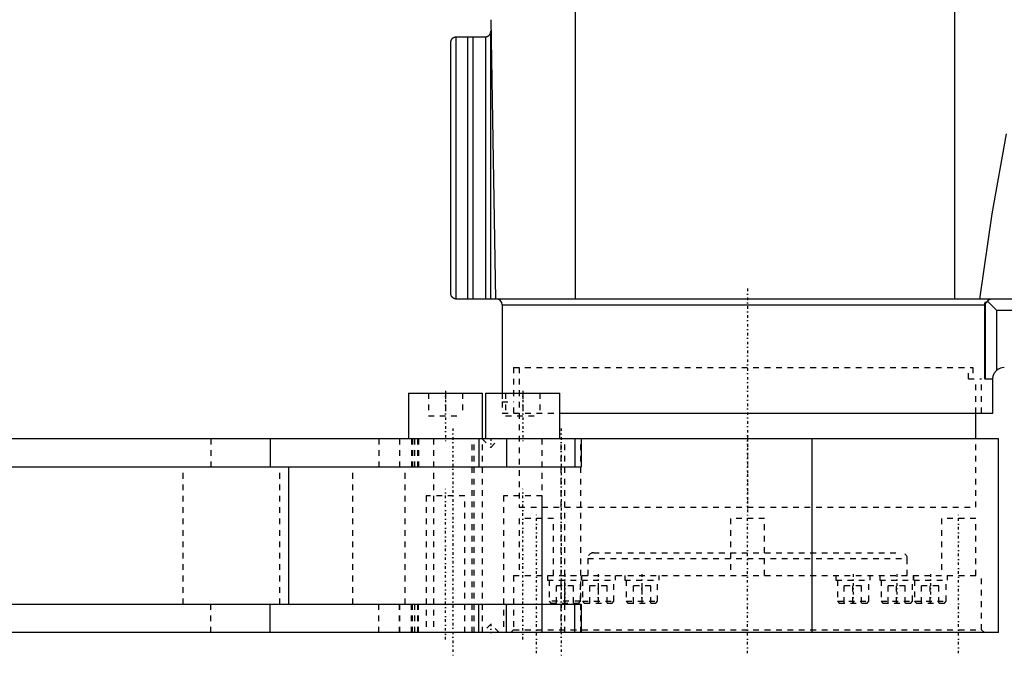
# Model space of a CAD drawing. Extents: x -140 to 392, y -99 to 428.
# Tile 4 of 8: x 92 to 265, y -26 to 85. Entities that reach past the tile are written whole.
import ezdxf

# ---------------------------------------------------------------- set-up
doc = ezdxf.new("R2010")
doc.units = 0
doc.linetypes.add('CENTER', pattern=[1.5, 0.45, -0.5, 0.05, -0.5])
doc.linetypes.add('DASHED', pattern=[2, 1, -1])
for name, color, linetype in [('AM_0', 7, 'CONTINUOUS'), ('AM_3', 7, 'DASHED'), ('AM_7', 7, 'CENTER')]:
    doc.layers.add(name, color=color, linetype=linetype)

msp = doc.modelspace()

# ---------------------------------------------------------------- linework, layer by layer
at = {"layer": 'AM_0', "color": 7, "linetype": 'CONTINUOUS'}
for p, q in [((256.35, 36.5), (256.35, 114.58)), ((189.87, 36.5), (189.87, 91.5)), ((175, 85.5), (175.86, 36.5)), ((174.98, 83.17), (174.98, 36.5)), ((168, 37.5), (168, 81.5)), ((168.86, 82.49), (168.86, 36.51)), ((169, 82.5), (174.03, 82.5)), ((170.95, 82.5), (170.95, 36.5)), ((171.86, 82.5), (171.86, 36.5)), ((174.11, 82.5), (174.11, 36.5)), ((391.64, 36.5), (169, 36.5)), ((177, 35.5), (177, 20)), ((177, 35.5), (261.57, 35.5)), ((261.57, 22.5), (261.57, 35.5)), ((261.7, 22.5), (261.7, 35.99)), ((263.7, 34.5), (262.08, 36.12)), ((263.7, 24.02), (263.7, 34.5)), ((267, 34.5), (263.7, 34.5)), ((261.57, 22.5), (263, 22.5)), ((263, 16.5), (263, 22.5)), ((160.57, 20), (160.57, 12)), ((160.57, 20), (173.57, 20)), ((173.57, 12), (173.57, 20)), ((174.11, 20), (174.11, 12)), ((174.11, 20), (187.11, 20)), ((187.11, 12), (187.11, 20)), ((187.11, 16.5), (263, 16.5)), ((260, 12), (260, 16.5)), ((264, 12), (-48.48, 12)), ((136.37, 12), (136.37, 7)), ((172.9, 12), (172.9, 7)), ((177.75, 12), (177.75, 7)), ((189.76, 12), (189.76, 7)), ((190.84, 12), (190.84, 7)), ((231.32, -22), (231.32, 12)), ((264, -22), (264, 12)), ((190.84, 7), (37.21, 7)), ((139.61, -17), (139.61, 7)), ((37.21, -17), (190.84, -17)), ((136.37, -22), (136.37, -17)), ((172.9, -22), (172.9, -17)), ((177.75, -22), (177.75, -17)), ((189.76, -22), (189.76, -17)), ((190.84, -17), (190.84, -22)), ((264, -22), (-48.48, -22))]:
    msp.add_line(p, q, dxfattribs=at)
for points in [[(174.11, 82.5, 0), (174.12, 82.5, 0), (174.13, 82.5, 0), (174.15, 82.51, 0), (174.16, 82.51, 0), (174.16, 82.51, 0), (174.18, 82.51, 0), (174.19, 82.51, 0), (174.2, 82.51, 0), (174.22, 82.52, 0), (174.23, 82.52, 0), (174.24, 82.52, 0), (174.25, 82.52, 0), (174.26, 82.53, 0), (174.27, 82.53, 0), (174.29, 82.53, 0), (174.3, 82.54, 0), (174.31, 82.54, 0), (174.32, 82.54, 0), (174.33, 82.54, 0), (174.34, 82.55, 0), (174.35, 82.55, 0), (174.36, 82.55, 0), (174.37, 82.56, 0), (174.38, 82.56, 0), (174.39, 82.57, 0), (174.4, 82.57, 0), (174.41, 82.57, 0), (174.42, 82.58, 0), (174.43, 82.58, 0), (174.44, 82.59, 0), (174.46, 82.59, 0), (174.47, 82.6, 0), (174.47, 82.6, 0), (174.48, 82.6, 0), (174.49, 82.61, 0), (174.5, 82.62, 0), (174.52, 82.62, 0), (174.53, 82.63, 0), (174.54, 82.64, 0), (174.54, 82.64, 0), (174.55, 82.64, 0), (174.56, 82.65, 0), (174.57, 82.66, 0), (174.58, 82.66, 0), (174.59, 82.67, 0), (174.6, 82.68, 0), (174.61, 82.68, 0), (174.61, 82.68, 0), (174.62, 82.69, 0), (174.63, 82.7, 0), (174.64, 82.71, 0), (174.65, 82.71, 0), (174.66, 82.72, 0), (174.67, 82.72, 0), (174.67, 82.73, 0), (174.68, 82.74, 0), (174.69, 82.74, 0), (174.72, 82.77, 0), (174.74, 82.79, 0), (174.77, 82.82, 0), (174.81, 82.87, 0), (174.85, 82.92, 0), (174.88, 82.97, 0), (174.91, 83.02, 0), (174.92, 83.04, 0), (174.93, 83.05, 0), (174.93, 83.06, 0), (174.93, 83.06, 0), (174.94, 83.07, 0), (174.94, 83.07, 0), (174.94, 83.08, 0), (174.94, 83.08, 0), (174.95, 83.09, 0), (174.95, 83.09, 0), (174.95, 83.1, 0), (174.95, 83.1, 0), (174.95, 83.11, 0), (174.96, 83.11, 0), (174.96, 83.12, 0), (174.96, 83.13, 0), (174.96, 83.13, 0), (174.97, 83.14, 0), (174.97, 83.14, 0), (174.97, 83.14, 0), (174.97, 83.15, 0), (174.97, 83.15, 0), (174.97, 83.16, 0), (174.97, 83.16, 0), (174.98, 83.16, 0), (174.98, 83.16, 0), (174.98, 83.17, 0), (174.98, 83.17, 0), (174.98, 83.17, 0), (174.98, 83.17, 0)], [(168, 81.5, 0), (168, 81.51, 0), (168, 81.52, 0), (168, 81.54, 0), (168, 81.54, 0), (168, 81.55, 0), (168, 81.56, 0), (168, 81.58, 0), (168, 81.59, 0), (168.01, 81.6, 0), (168.01, 81.62, 0), (168.01, 81.62, 0), (168.01, 81.63, 0), (168.01, 81.64, 0), (168.01, 81.65, 0), (168.01, 81.67, 0), (168.02, 81.68, 0), (168.02, 81.69, 0), (168.02, 81.7, 0), (168.02, 81.7, 0), (168.02, 81.71, 0), (168.03, 81.73, 0), (168.03, 81.73, 0), (168.03, 81.74, 0), (168.03, 81.75, 0), (168.03, 81.76, 0), (168.04, 81.77, 0), (168.04, 81.77, 0), (168.04, 81.78, 0), (168.04, 81.8, 0), (168.06, 81.83, 0), (168.08, 81.9, 0), (168.11, 81.96, 0), (168.15, 82.03, 0), (168.19, 82.09, 0), (168.21, 82.12, 0), (168.24, 82.15, 0), (168.27, 82.18, 0), (168.28, 82.19, 0), (168.29, 82.2, 0), (168.29, 82.21, 0), (168.3, 82.21, 0), (168.3, 82.22, 0), (168.31, 82.23, 0), (168.32, 82.24, 0), (168.33, 82.25, 0), (168.34, 82.25, 0), (168.35, 82.26, 0), (168.35, 82.26, 0), (168.36, 82.27, 0), (168.37, 82.28, 0), (168.38, 82.29, 0), (168.39, 82.3, 0), (168.41, 82.3, 0), (168.41, 82.31, 0), (168.42, 82.31, 0), (168.43, 82.32, 0), (168.44, 82.33, 0), (168.45, 82.34, 0), (168.46, 82.34, 0), (168.47, 82.35, 0), (168.48, 82.35, 0), (168.49, 82.36, 0), (168.5, 82.36, 0), (168.51, 82.37, 0), (168.52, 82.38, 0), (168.54, 82.39, 0), (168.55, 82.39, 0), (168.55, 82.4, 0), (168.56, 82.4, 0), (168.57, 82.41, 0), (168.59, 82.41, 0), (168.6, 82.41, 0), (168.6, 82.42, 0), (168.62, 82.42, 0), (168.63, 82.43, 0), (168.64, 82.43, 0), (168.64, 82.43, 0), (168.66, 82.44, 0), (168.67, 82.45, 0), (168.69, 82.45, 0), (168.7, 82.45, 0), (168.72, 82.46, 0), (168.72, 82.46, 0), (168.73, 82.46, 0), (168.75, 82.47, 0), (168.76, 82.47, 0), (168.78, 82.47, 0), (168.79, 82.48, 0), (168.81, 82.48, 0), (168.82, 82.48, 0), (168.82, 82.48, 0), (168.84, 82.49, 0), (168.85, 82.49, 0), (168.86, 82.49, 0)], [(168.86, 82.49, 0), (168.88, 82.49, 0), (168.93, 82.5, 0), (168.98, 82.5, 0), (169, 82.5, 0)], [(174.03, 82.5, 0), (174.05, 82.5, 0), (174.07, 82.5, 0), (174.1, 82.5, 0), (174.11, 82.5, 0)], [(260.69, 36.5, 0), (262.85, 51.46, 0), (265.38, 65.48, 0)], [(168.86, 36.51, 0), (168.85, 36.51, 0), (168.84, 36.51, 0), (168.82, 36.52, 0), (168.82, 36.52, 0), (168.81, 36.52, 0), (168.79, 36.52, 0), (168.78, 36.53, 0), (168.76, 36.53, 0), (168.75, 36.53, 0), (168.73, 36.54, 0), (168.72, 36.54, 0), (168.72, 36.54, 0), (168.7, 36.55, 0), (168.69, 36.55, 0), (168.67, 36.55, 0), (168.66, 36.56, 0), (168.64, 36.57, 0), (168.64, 36.57, 0), (168.63, 36.57, 0), (168.62, 36.58, 0), (168.6, 36.58, 0), (168.6, 36.59, 0), (168.59, 36.59, 0), (168.57, 36.59, 0), (168.56, 36.6, 0), (168.55, 36.6, 0), (168.55, 36.61, 0), (168.54, 36.61, 0), (168.52, 36.62, 0), (168.51, 36.63, 0), (168.5, 36.64, 0), (168.49, 36.64, 0), (168.48, 36.65, 0), (168.47, 36.65, 0), (168.46, 36.66, 0), (168.45, 36.66, 0), (168.44, 36.67, 0), (168.43, 36.68, 0), (168.42, 36.69, 0), (168.41, 36.69, 0), (168.41, 36.7, 0), (168.39, 36.7, 0), (168.38, 36.71, 0), (168.37, 36.72, 0), (168.36, 36.73, 0), (168.35, 36.74, 0), (168.35, 36.74, 0), (168.34, 36.75, 0), (168.33, 36.75, 0), (168.32, 36.76, 0), (168.31, 36.77, 0), (168.3, 36.78, 0), (168.3, 36.79, 0), (168.29, 36.79, 0), (168.29, 36.8, 0), (168.28, 36.81, 0), (168.27, 36.82, 0), (168.24, 36.85, 0), (168.21, 36.88, 0), (168.19, 36.91, 0), (168.15, 36.97, 0), (168.11, 37.04, 0), (168.08, 37.1, 0), (168.06, 37.17, 0), (168.04, 37.2, 0), (168.04, 37.22, 0), (168.04, 37.23, 0), (168.04, 37.23, 0), (168.03, 37.24, 0), (168.03, 37.25, 0), (168.03, 37.26, 0), (168.03, 37.27, 0), (168.03, 37.27, 0), (168.02, 37.29, 0), (168.02, 37.3, 0), (168.02, 37.3, 0), (168.02, 37.31, 0), (168.02, 37.32, 0), (168.01, 37.33, 0), (168.01, 37.35, 0), (168.01, 37.36, 0), (168.01, 37.37, 0), (168.01, 37.38, 0), (168.01, 37.38, 0), (168.01, 37.4, 0), (168, 37.41, 0), (168, 37.42, 0), (168, 37.44, 0), (168, 37.45, 0), (168, 37.46, 0), (168, 37.46, 0), (168, 37.48, 0), (168, 37.49, 0), (168, 37.5, 0)], [(169, 36.5, 0), (168.98, 36.5, 0), (168.93, 36.5, 0), (168.88, 36.51, 0), (168.86, 36.51, 0)], [(262.08, 36.12, 0), (262.09, 36.14, 0), (262.11, 36.18, 0), (262.14, 36.22, 0), (262.15, 36.24, 0), (262.16, 36.25, 0), (262.19, 36.29, 0), (262.22, 36.32, 0), (262.24, 36.34, 0), (262.27, 36.37, 0), (262.3, 36.39, 0), (262.32, 36.4, 0), (262.33, 36.42, 0), (262.36, 36.43, 0), (262.39, 36.45, 0), (262.43, 36.46, 0), (262.46, 36.48, 0), (262.49, 36.49, 0), (262.51, 36.49, 0), (262.52, 36.49, 0), (262.55, 36.5, 0), (262.59, 36.5, 0), (262.6, 36.5, 0)], [(261.57, 35.5, 0), (261.57, 35.51, 0), (261.57, 35.54, 0), (261.57, 35.57, 0), (261.57, 35.58, 0), (261.57, 35.6, 0), (261.58, 35.63, 0), (261.58, 35.65, 0), (261.59, 35.68, 0), (261.59, 35.71, 0), (261.6, 35.74, 0), (261.6, 35.75, 0), (261.61, 35.77, 0), (261.62, 35.8, 0), (261.62, 35.82, 0), (261.63, 35.85, 0), (261.64, 35.87, 0), (261.66, 35.9, 0), (261.66, 35.91, 0), (261.67, 35.92, 0), (261.68, 35.95, 0), (261.69, 35.97, 0), (261.7, 35.99, 0)], [(261.7, 35.99, 0), (261.7, 35.97, 0), (261.7, 35.94, 0), (261.71, 35.91, 0), (261.71, 35.9, 0), (261.71, 35.89, 0), (261.72, 35.88, 0), (261.72, 35.88, 0), (261.72, 35.87, 0), (261.72, 35.87, 0), (261.72, 35.87, 0), (261.73, 35.87, 0), (261.73, 35.87, 0), (261.73, 35.86, 0), (261.73, 35.86, 0), (261.73, 35.86, 0), (261.73, 35.86, 0), (261.74, 35.86, 0), (261.74, 35.86, 0), (261.74, 35.86, 0), (261.74, 35.85, 0), (261.74, 35.85, 0), (261.75, 35.85, 0), (261.75, 35.85, 0), (261.75, 35.85, 0), (261.75, 35.85, 0), (261.75, 35.85, 0), (261.75, 35.85, 0), (261.76, 35.85, 0), (261.76, 35.85, 0), (261.76, 35.85, 0), (261.76, 35.85, 0), (261.76, 35.85, 0), (261.77, 35.85, 0), (261.77, 35.85, 0), (261.77, 35.85, 0), (261.77, 35.85, 0), (261.77, 35.85, 0), (261.78, 35.85, 0), (261.78, 35.85, 0), (261.78, 35.85, 0), (261.78, 35.85, 0), (261.78, 35.86, 0), (261.79, 35.86, 0), (261.79, 35.86, 0), (261.79, 35.86, 0), (261.79, 35.86, 0), (261.8, 35.86, 0), (261.8, 35.86, 0), (261.8, 35.87, 0), (261.81, 35.87, 0), (261.81, 35.87, 0), (261.81, 35.87, 0), (261.81, 35.87, 0), (261.82, 35.88, 0), (261.82, 35.88, 0), (261.83, 35.88, 0), (261.83, 35.88, 0), (261.83, 35.89, 0), (261.84, 35.89, 0), (261.84, 35.89, 0), (261.84, 35.9, 0), (261.85, 35.9, 0), (261.86, 35.91, 0), (261.89, 35.94, 0), (261.93, 35.98, 0), (261.95, 36, 0), (261.97, 36.01, 0), (262.01, 36.05, 0), (262.06, 36.1, 0), (262.08, 36.12, 0)], [(263, 22.5, 0), (263, 22.55, 0), (263.01, 22.64, 0), (263.01, 22.74, 0), (263.02, 22.78, 0), (263.03, 22.83, 0), (263.05, 22.92, 0), (263.07, 23.02, 0), (263.1, 23.11, 0), (263.13, 23.2, 0), (263.16, 23.29, 0), (263.18, 23.34, 0), (263.2, 23.38, 0), (263.25, 23.46, 0), (263.3, 23.55, 0), (263.35, 23.63, 0), (263.41, 23.71, 0), (263.47, 23.78, 0), (263.5, 23.82, 0), (263.53, 23.85, 0), (263.59, 23.92, 0), (263.66, 23.99, 0), (263.7, 24.02, 0)]]:
    msp.add_polyline3d(points, dxfattribs=at)
for centre, radius, start, end in [((174.03, 83.5), 1, 340.8041, 1), ((176, 35.5), 1, 0, 90), ((265, 22.5), 2, 90, 130.5416)]:
    msp.add_arc(centre, radius, start, end, dxfattribs=at)
at = {"layer": 'AM_3', "color": 6, "linetype": 'DASHED'}
for p, q in [((174.98, 83.17), (174.98, 36.5)), ((174.99, 36.5), (174.99, 83.2)), ((174.11, 82.5), (174.11, 36.5)), ((179, 24.5), (179, 18.5)), ((179, 24.5), (259.5, 24.5)), ((180, 24.5), (180, 0)), ((258.7, 22.5), (258.7, 24.5)), ((259.5, 24.5), (259.5, 22.5)), ((258.7, 22.5), (261, 22.5)), ((260, 16.5), (260, 22.5)), ((261, 16.5), (261, 22.5)), ((164.07, 20), (164.07, 16)), ((167.07, 20), (167.07, 16)), ((170.07, 20), (170.07, 16)), ((177, 20), (177, 18.5)), ((177.61, 20), (177.61, 16)), ((180.61, 20), (180.61, 16)), ((183.61, 20), (183.61, 16)), ((177, 18.5), (179.03, 18.5)), ((177.03, 18.5), (177.03, 16.5)), ((179.03, 16.5), (179.03, 18.5)), ((164.07, 16), (170.07, 16)), ((177.03, 16.5), (187.11, 16.5)), ((177.61, 16), (183.61, 16)), ((125.97, 12), (125.97, 7)), ((155.39, 12), (155.39, 7)), ((159, 12), (159, 7)), ((159.03, 12), (159.03, 7)), ((161.11, 12), (161.11, 7)), ((161.29, 12), (161.29, 7)), ((161.67, 7), (161.67, 12)), ((162.17, 12), (162.17, 7)), ((162.35, 12), (162.35, 7)), ((164.96, 12), (164.96, -22)), ((171.76, -22), (171.76, 12)), ((172.1, -22), (172.1, 12)), ((173.5, 12), (175, 10.5)), ((173.54, -22), (173.54, 12)), ((175, 10.5), (176.5, 12)), ((183.97, 12), (183.97, -22)), ((187.37, -22), (187.37, 12)), ((187.99, -22), (187.99, 12)), ((190.77, -22), (190.77, 12)), ((260, 0), (260, 12)), ((121.08, -17), (121.08, 7)), ((138.01, -17), (138.01, 7)), ((150.86, -17), (150.86, 7)), ((160.01, -17), (160.01, 7)), ((163.67, 2), (163.67, -22)), ((170.47, 2), (163.67, 2)), ((170.47, -22), (170.47, 2)), ((177.21, 2), (177.21, -22)), ((184.01, 2), (177.21, 2)), ((184.01, -22), (184.01, 2)), ((180, 0), (260, 0)), ((180, 0), (260, 0)), ((180, -2), (180, -12)), ((186, -2), (180, -2)), ((186, -12), (186, -2)), ((217, -2), (217, -12)), ((223, -2), (217, -2)), ((223, -12), (223, -2)), ((254, -2), (254, -12)), ((260, -2), (254, -2)), ((260, -12), (260, -2)), ((193, -8), (247, -8)), ((192, -9), (192, -12)), ((192, -9), (248, -9)), ((248, -12), (248, -9)), ((179, -12), (179, -21.5)), ((179, -12), (261, -12)), ((184.96, -12), (184.96, -12.8)), ((190.84, -12), (190.84, -12.8)), ((190.96, -12.8), (190.96, -12)), ((196.84, -12.8), (196.84, -12)), ((198.5, -12), (198.5, -12.8)), ((204.5, -12.8), (204.5, -12)), ((235.5, -12), (235.5, -12.8)), ((241.5, -12.8), (241.5, -12)), ((243.16, -12), (243.16, -12.8)), ((249.04, -12), (249.04, -12.8)), ((249.16, -12.8), (249.16, -12)), ((255.04, -12.8), (255.04, -12)), ((261, -21.5), (261, -12)), ((184.96, -12.8), (196.84, -12.8)), ((185.21, -12.8), (185.21, -16.5)), ((186.5, -16.8), (186.5, -13.8)), ((189.5, -13.8), (186.5, -13.8)), ((188, -16.8), (188, -13.8)), ((189.5, -16.8), (189.5, -13.8)), ((190.71, -16.5), (190.71, -12.8)), ((191.09, -12.8), (191.09, -16.5)), ((192.38, -16.8), (192.38, -13.8)), ((195.38, -13.8), (192.38, -13.8)), ((193.88, -16.8), (193.88, -13.8)), ((195.38, -16.8), (195.38, -13.8)), ((196.59, -16.5), (196.59, -12.8)), ((198.5, -12.8), (204.5, -12.8)), ((198.75, -12.8), (198.75, -16.5)), ((200.04, -16.8), (200.04, -13.8)), ((203.04, -13.8), (200.04, -13.8)), ((201.54, -16.8), (201.54, -13.8)), ((203.04, -16.8), (203.04, -13.8)), ((204.25, -16.5), (204.25, -12.8)), ((235.5, -12.8), (241.5, -12.8)), ((235.75, -12.8), (235.75, -16.5)), ((236.96, -16.8), (236.96, -13.8)), ((239.96, -13.8), (236.96, -13.8)), ((238.46, -16.8), (238.46, -13.8)), ((239.96, -16.8), (239.96, -13.8)), ((241.25, -16.5), (241.25, -12.8)), ((243.16, -12.8), (255.04, -12.8)), ((243.41, -12.8), (243.41, -16.5)), ((244.62, -16.8), (244.62, -13.8)), ((247.62, -13.8), (244.62, -13.8)), ((246.12, -16.8), (246.12, -13.8)), ((247.62, -16.8), (247.62, -13.8)), ((248.91, -16.5), (248.91, -12.8)), ((249.29, -12.8), (249.29, -16.5)), ((250.5, -16.8), (250.5, -13.8)), ((253.5, -13.8), (250.5, -13.8)), ((252, -16.8), (252, -13.8)), ((253.5, -16.8), (253.5, -13.8)), ((254.79, -16.5), (254.79, -12.8)), ((125.97, -22), (125.97, -17)), ((155.39, -22), (155.39, -17)), ((159, -17), (159, -22)), ((159.03, -22), (159.03, -17)), ((161.11, -22), (161.11, -17)), ((161.29, -22), (161.29, -17)), ((161.67, -22), (161.67, -17)), ((162.17, -17), (162.17, -22)), ((162.35, -22), (162.35, -17)), ((185.21, -16.5), (185.51, -16.8)), ((190.71, -16.5), (185.21, -16.5)), ((185.51, -16.8), (190.41, -16.8)), ((190.41, -16.8), (190.71, -16.5)), ((191.09, -16.5), (191.39, -16.8)), ((191.09, -16.5), (196.59, -16.5)), ((191.39, -16.8), (196.29, -16.8)), ((196.29, -16.8), (196.59, -16.5)), ((198.75, -16.5), (199.05, -16.8)), ((198.75, -16.5), (204.25, -16.5)), ((199.05, -16.8), (203.95, -16.8)), ((203.95, -16.8), (204.25, -16.5)), ((235.75, -16.5), (236.05, -16.8)), ((235.75, -16.5), (241.25, -16.5)), ((236.05, -16.8), (240.95, -16.8)), ((240.95, -16.8), (241.25, -16.5)), ((243.41, -16.5), (243.71, -16.8)), ((243.41, -16.5), (248.91, -16.5)), ((243.71, -16.8), (248.61, -16.8)), ((248.61, -16.8), (248.91, -16.5)), ((249.29, -16.5), (249.59, -16.8)), ((249.29, -16.5), (254.79, -16.5)), ((249.59, -16.8), (254.49, -16.8)), ((254.49, -16.8), (254.79, -16.5)), ((175, -20.5), (173.5, -22)), ((176.5, -22), (175, -20.5)), ((179, -21.5), (178.5, -22)), ((179, -21.5), (261, -21.5)), ((261.5, -22), (261, -21.5))]:
    msp.add_line(p, q, dxfattribs=at)
for points in [[(174.11, 82.5, 0), (174.12, 82.5, 0), (174.13, 82.5, 0), (174.15, 82.51, 0), (174.15, 82.51, 0), (174.16, 82.51, 0), (174.17, 82.51, 0), (174.19, 82.51, 0), (174.2, 82.51, 0), (174.21, 82.52, 0), (174.23, 82.52, 0), (174.23, 82.52, 0), (174.24, 82.52, 0), (174.25, 82.52, 0), (174.27, 82.53, 0), (174.28, 82.53, 0), (174.29, 82.53, 0), (174.31, 82.54, 0), (174.31, 82.54, 0), (174.32, 82.54, 0), (174.33, 82.55, 0), (174.34, 82.55, 0), (174.35, 82.55, 0), (174.36, 82.55, 0), (174.37, 82.56, 0), (174.38, 82.56, 0), (174.39, 82.56, 0), (174.39, 82.57, 0), (174.41, 82.57, 0), (174.42, 82.58, 0), (174.43, 82.58, 0), (174.44, 82.59, 0), (174.45, 82.59, 0), (174.46, 82.59, 0), (174.46, 82.6, 0), (174.48, 82.6, 0), (174.49, 82.61, 0), (174.5, 82.61, 0), (174.51, 82.62, 0), (174.52, 82.63, 0), (174.53, 82.63, 0), (174.53, 82.63, 0), (174.54, 82.64, 0), (174.55, 82.64, 0), (174.56, 82.65, 0), (174.57, 82.66, 0), (174.58, 82.66, 0), (174.59, 82.67, 0), (174.59, 82.67, 0), (174.6, 82.68, 0), (174.61, 82.68, 0), (174.62, 82.69, 0), (174.63, 82.7, 0), (174.64, 82.71, 0), (174.65, 82.71, 0), (174.65, 82.71, 0), (174.66, 82.72, 0), (174.67, 82.73, 0), (174.7, 82.75, 0), (174.72, 82.77, 0), (174.75, 82.8, 0), (174.79, 82.84, 0), (174.83, 82.89, 0), (174.86, 82.94, 0), (174.89, 82.99, 0), (174.92, 83.04, 0), (174.93, 83.06, 0), (174.94, 83.08, 0), (174.95, 83.11, 0), (174.96, 83.11, 0), (174.96, 83.12, 0), (174.96, 83.12, 0), (174.96, 83.13, 0), (174.96, 83.13, 0), (174.97, 83.14, 0), (174.97, 83.14, 0), (174.97, 83.15, 0), (174.97, 83.16, 0), (174.97, 83.16, 0), (174.98, 83.16, 0), (174.98, 83.17, 0), (174.98, 83.17, 0), (174.98, 83.17, 0)], [(174.98, 83.17, 0), (174.98, 83.18, 0), (174.98, 83.18, 0), (174.98, 83.18, 0), (174.98, 83.18, 0), (174.98, 83.18, 0), (174.98, 83.19, 0), (174.98, 83.19, 0), (174.99, 83.19, 0), (174.99, 83.19, 0), (174.99, 83.19, 0), (174.99, 83.2, 0), (174.99, 83.2, 0), (174.99, 83.2, 0), (174.99, 83.2, 0), (174.99, 83.2, 0), (174.99, 83.2, 0), (174.99, 83.2, 0), (174.99, 83.2, 0), (174.99, 83.2, 0), (174.99, 83.2, 0), (174.99, 83.2, 0), (174.99, 83.2, 0)]]:
    msp.add_polyline3d(points, dxfattribs=at)
for centre, start, end in [((193, -9), 90, 180), ((247, -9), 0, 90)]:
    msp.add_arc(centre, 1, start, end, dxfattribs=at)
at = {"layer": 'AM_7', "color": 4, "linetype": 'CENTER'}
for p, q in [((220, 38.33), (220, -1.82)), ((167.07, 20.4), (167.07, 11.6)), ((180.61, 20.4), (180.61, 11.6)), ((168.36, 13.82), (168.36, -26.32)), ((187.37, 13.82), (187.37, -26.32)), ((220, 12.6), (220, -0.6)), ((175, 12.07), (175, 10.43)), ((167.07, -23.2), (167.07, 3.2)), ((180.61, -23.2), (180.61, 3.2)), ((183, -25.62), (183, -0.88)), ((220, -25.62), (220, -0.88)), ((257, -25.62), (257, -0.88)), ((187.96, -11.76), (187.96, -17.04)), ((193.84, -11.76), (193.84, -17.04)), ((201.5, -11.76), (201.5, -17.04)), ((238.5, -11.76), (238.5, -17.04)), ((246.16, -11.76), (246.16, -17.04)), ((252.04, -11.76), (252.04, -17.04)), ((175, -20.43), (175, -22.07))]:
    msp.add_line(p, q, dxfattribs=at)

doc.saveas('drawing.dxf')
